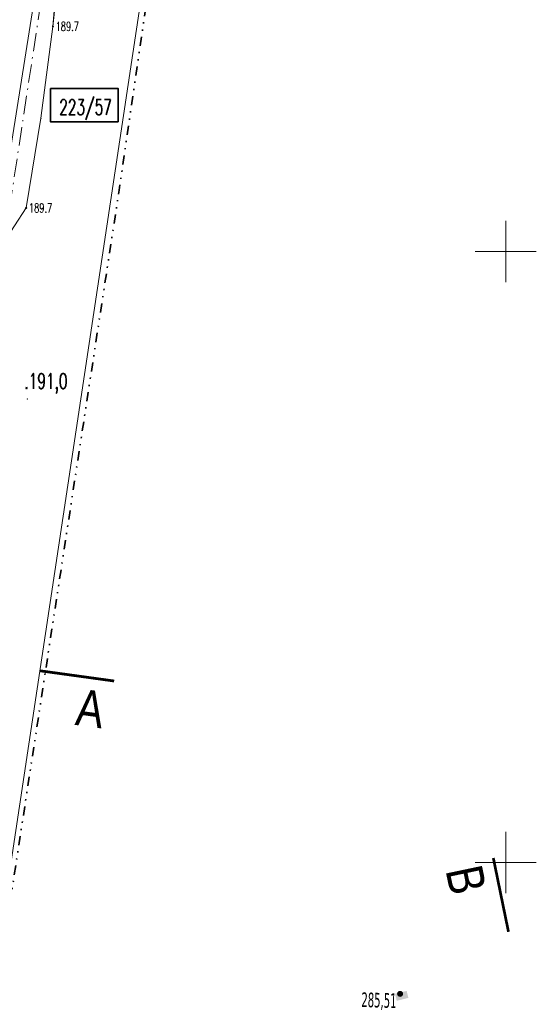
# Model space of a CAD drawing. Header units: metres. Extents: x 5509548 to 5517943, y 5680530 to 5684871.
# Tile 76 of 124: x 5516110 to 5516152, y 5683288 to 5683369. Entities that reach past the tile are written whole.
import ezdxf
from ezdxf.enums import TextEntityAlignment as Align

# ---------------------------------------------------------------- set-up
doc = ezdxf.new("R2010")
doc.units = ezdxf.units.M
for name, pattern in [('L_0_02', [0]), ('L_0_07', [2.25, 0.75, -0.5, 0, -0.5, 0, -0.5]), ('L_0_0A', [2.5, 1.5, -0.5, 0, -0.5])]:
    doc.linetypes.add(name, pattern=pattern)
doc.layers.get('0').update_dxf_attribs({"linetype": 'CONTINUOUS', "lineweight": 18})
doc.layers.get('Defpoints').update_dxf_attribs({"linetype": 'CONTINUOUS'})
for name, color, linetype, lineweight in [('!D_tyczki2', 164, 'CONTINUOUS', 30), ('D-WYMIARY', 7, 'CONTINUOUS', 15), ('EGB_DzialkaEwidencyjna', 7, 'L_0_02', 18), ('GES_Rzedna', 7, 'CONTINUOUS', 18), ('linia_zabudowy', 7, 'L_0_0A', 18), ('siatka', 7, 'CONTINUOUS', 25), ('UTWARDZENIE', 7, 'CONTINUOUS', 15)]:
    doc.layers.add(name, color=color, linetype=linetype, lineweight=lineweight)
doc.layers.add('!rzedne_projektowane_NOWE', color=202, linetype='CONTINUOUS')
for name, color, linetype, lineweight, true_color in [('GES_PrzewodElektroenergetyczny', 1, 'CONTINUOUS', 18, 0xff0000), ('pzp', 7, 'L_0_07', 35, 0xd200d2), ('wysokosci', 7, 'CONTINUOUS', 25, 0x24e924)]:
    doc.layers.add(name, color=color, linetype=linetype, lineweight=lineweight, true_color=true_color)
doc.styles.add('1_100p', font='simplex.shx', dxfattribs={"width": 0.8, "height": 0.5})
doc.styles.get("Standard").update_dxf_attribs({"font": 'simplex.shx'})
doc.styles.add('verdena2', font='verdana.ttf', dxfattribs={"width": 0.5, "height": 0.75})
doc.dimstyles.get("Standard").update_dxf_attribs({"dimtxt": 0.18, "dimasz": 0.18, "dimexe": 0.18, "dimexo": 0.0625, "dimgap": 0.09, "dimtad": 0, "dimtih": 1, "dimtoh": 1, "dimdec": 4, "dimzin": 0, "dimdsep": 46, "dimtxsty": 'Standard', "dimcen": 0.09, "dimadec": 0, "dimazin": 0, "dimtfac": 1, "dimtdec": 4, "dimtofl": 0, "dimtmove": 0, "dimatfit": 3, "dimfxl": 1, "dimtolj": 1, "dimtzin": 0, "dimarcsym": 0})

# ---------------------------------------------------------------- blocks, each defined once
blk = doc.blocks.new('SUPS01_03')
at = {"linetype": 'Continuous', "lineweight": 13}
blk.add_hatch(color=0, dxfattribs=at).paths.add_polyline_path([(0, -0.090553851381, 1), (0, 0.090553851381, 1)])
at = {"color": 0, "linetype": 'Continuous', "lineweight": 13}
blk.add_circle((0, 0), 0.090553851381, dxfattribs=at)
blk = doc.blocks.new('_ARCHTICK')
at = {"color": 0, "linetype": 'ByBlock', "lineweight": -2}
blk.add_line((0, 0), (-1, 0), dxfattribs=at)
blk.add_solid([(0.397747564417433, 0.3093592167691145), (0.3093592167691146, 0.397747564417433), (-0.3093592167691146, -0.397747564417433), (-0.397747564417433, -0.3093592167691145)], dxfattribs=at)
blk = doc.blocks.new('*D450')
at = {"layer": 'D-WYMIARY', "color": 14, "lineweight": -2}
for p, q in [((5516058.586720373, 5683318.539222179), (5516109.045570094, 5683427.392488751)), ((5516122.905073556, 5683420.527040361), (5516108.532585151, 5683427.189396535)), ((5516072.782673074, 5683312.399584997), (5516058.410184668, 5683319.061941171))]:
    blk.add_line(p, q, dxfattribs=at)
at = {"layer": 'Defpoints', "color": 0}
for p in [(5516108.877345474, 5683427.029583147), (5516123.23395676, 5683420.3745868), (5516073.111556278, 5683312.247131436)]:
    blk.add_point(p, dxfattribs=at)
at = {"layer": 'D-WYMIARY', "color": 14, "lineweight": -2, "xscale": 0.5, "yscale": 0.5, "zscale": 0.5}
for p, rotation in [((5516108.877345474, 5683427.029583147), 65.12995453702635), ((5516058.754944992, 5683318.902127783), 245.1299545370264)]:
    blk.add_blockref('_ARCHTICK', p, dxfattribs=dict(at, rotation=rotation))
at = {"layer": 'D-WYMIARY', "color": 50, "linetype": 'ByBlock', "insert": (5516083.43055803, 5683373.144594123), "char_height": 0.75, "attachment_point": 5, "rotation": 65.12995453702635}
blk.add_mtext('\\A1;119.2', dxfattribs=at)

msp = doc.modelspace()

# ---------------------------------------------------------------- hatches: boundary and pattern name
at = {"layer": '!rzedne_projektowane_NOWE'}
msp.add_hatch(color=256, dxfattribs=at).paths.add_polyline_path([(5516141.591952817, 5683289.251343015, 1.000000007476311), (5516141.100729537, 5683289.247301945, 1.000000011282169)])
at = {"layer": 'UTWARDZENIE', "ltscale": 5}
msp.add_hatch(color=1, dxfattribs=at).paths.add_polyline_path([(5516141.885271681, 5683289.491926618), (5516142.02638367, 5683288.915083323), (5516141.070038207, 5683288.6811345), (5516140.928926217, 5683289.257977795)])

# ---------------------------------------------------------------- linework, layer by layer
at = {"layer": '!D_tyczki2', "const_width": 0.225}
for points in [[(5516114.550341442, 5683315.315619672), (5516111.820308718, 5683315.692153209), (5516117.933202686, 5683314.849046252)], [(5516149.533782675, 5683297.666740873), (5516148.979388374, 5683300.366278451), (5516150.220748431, 5683294.321667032)]]:
    msp.add_lwpolyline(points, dxfattribs=at)
for p in [(5516112.91807858, 5683368.41714888), (5516111.92994342, 5683360.90819258), (5516118.339999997, 5683355.009999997), (5516110.72751759, 5683353.56229064), (5516110.832, 5683337.936)]:
    msp.add_point(p)
at = {"layer": 'EGB_DzialkaEwidencyjna', "linetype": 'CONTINUOUS', "lineweight": 18}
for p, q in [((5516125.49625841, 5683406.23575557), (5516102.139269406, 5683251.375163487)), ((5516112.48754037, 5683377.51996793), (5516108.84084026, 5683354.53967275))]:
    msp.add_line(p, q, dxfattribs=at)
at = {"layer": 'GES_PrzewodElektroenergetyczny', "color": 1, "linetype": 'Continuous', "lineweight": 18, "true_color": 0xff0000, "flags": 128}
for points in [[(5516092.94263563, 5683310.17934242), (5516091.16957936, 5683308.94456612), (5516088.18257498, 5683310.56997901), (5516087.52173233, 5683311.53239226), (5516087.92513805, 5683312.17857383), (5516091.03604557, 5683314.43046848), (5516092.16023885, 5683314.96546391), (5516092.7340549, 5683315.07937583), (5516098.09520699, 5683314.10111421), (5516099.23556367, 5683315.0284597), (5516104.14912821, 5683347.60003273), (5516104.31639044, 5683348.95457812), (5516105.19928122, 5683349.33289013), (5516107.81403562, 5683349.59521068), (5516108.82208215, 5683350.61336526), (5516110.72751759, 5683353.56229064), (5516111.92994342, 5683360.90819258), (5516112.91807858, 5683368.41714888), (5516116.35804635, 5683399.78808794)], [(5516092.94263563, 5683310.17934242), (5516091.16957936, 5683308.94456612), (5516088.18257498, 5683310.56997901), (5516087.52173233, 5683311.53239226), (5516087.92513805, 5683312.17857383), (5516091.03604557, 5683314.43046848), (5516092.16023885, 5683314.96546391), (5516092.7340549, 5683315.07937583), (5516098.09520699, 5683314.10111421), (5516099.23556367, 5683315.0284597), (5516104.14912821, 5683347.60003273), (5516104.31639044, 5683348.95457812), (5516105.19928122, 5683349.33289013), (5516107.81403562, 5683349.59521068), (5516108.82208215, 5683350.61336526), (5516110.72751759, 5683353.56229064), (5516111.92994342, 5683360.90819258), (5516112.91807858, 5683368.41714888), (5516113.71671266, 5683378.05382987)]]:
    msp.add_lwpolyline(points, dxfattribs=at)
at = {"layer": 'GES_Rzedna', "color": 1, "true_color": 0xff0000}
for p in [(5516112.91807858, 5683368.41714888), (5516110.72751759, 5683353.56229064)]:
    msp.add_point(p, dxfattribs=at)
at = {"layer": 'linia_zabudowy', "lineweight": 18, "flags": 128}
msp.add_lwpolyline([(5516053.254413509, 5683410.454573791), (5516116.363979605, 5683399.685418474), (5516096.490962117, 5683268.59902951)], dxfattribs=at)
at = {"layer": 'pzp', "lineweight": 35, "flags": 128}
msp.add_lwpolyline([(5516105.299999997, 5683269.939999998), (5516118.339999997, 5683355.009999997), (5516124.889999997, 5683399.989999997), (5516119.7, 5683406.7), (5516119.289999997, 5683407.209999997), (5516068.319999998, 5683415.869999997), (5516046.819999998, 5683419.309999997)], dxfattribs=at)
at = {"layer": 'pzp', "color": 1, "linetype": 'ByBlock'}
msp.add_lwpolyline([(5516112.718706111, 5683363.336386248), (5516118.255388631, 5683363.336386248), (5516118.255388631, 5683360.617860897), (5516112.718706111, 5683360.617860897)], close=True, dxfattribs=at)
at = {"layer": 'siatka', "color": 18, "linetype": 'Continuous', "lineweight": 13, "true_color": 0x000000, "flags": 128}
for points in [[(5516150, 5683347.5), (5516150, 5683352.5)], [(5516147.5, 5683350), (5516152.5, 5683350)], [(5516150, 5683297.5), (5516150, 5683302.5)], [(5516147.5, 5683300), (5516152.5, 5683300)]]:
    msp.add_lwpolyline(points, dxfattribs=at)

# ---------------------------------------------------------------- block references
at = {"layer": 'GES_Rzedna', "color": 1, "linetype": 'Continuous', "true_color": 0xff0000, "xscale": 0.5, "yscale": 0.5, "zscale": 0.5}
for p in [(5516112.91807858, 5683368.41714888), (5516110.72751759, 5683353.56229064)]:
    msp.add_blockref('SUPS01_03', p, dxfattribs=at)

# ---------------------------------------------------------------- texts
at = {"layer": '!D_tyczki2', "char_height": 2.999999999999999, "width": 3.968158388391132, "attachment_point": 1, "style": '1_100p'}
for s, insert, rotation in [('\\pxt0,1;{\\fArial|b0|i0|c238|p34;A}', (5516115.070966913, 5683314.23801311), 352.39934591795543), ('\\pxt0,1;{\\fArial|b0|i0|c238|p34;B}', (5516147.992833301, 5683299.987174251), 281.8574626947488)]:
    msp.add_mtext(s, dxfattribs=dict(at, insert=insert, rotation=rotation))
at = {"layer": '!rzedne_projektowane_NOWE', "insert": (5516138.196239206, 5683289.374997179), "char_height": 1.2, "width": 25.41749475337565, "attachment_point": 1, "rotation": 358.16431947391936, "style": 'verdena2'}
msp.add_mtext('285,51', dxfattribs=at)
at = {"layer": 'GES_Rzedna', "color": 1, "lineweight": 15, "true_color": 0xff0000, "width": 0.66}
for p in [(5516113.14307858, 5683368.41714888), (5516110.95251759, 5683353.56229064)]:
    msp.add_text('189.7', height=0.75, dxfattribs=at).set_placement(p, align=Align.MIDDLE_LEFT)
at = {"layer": 'pzp', "color": 1, "linetype": 'Continuous', "lineweight": 35, "width": 0.66}
msp.add_text('223/57', height=1.25, dxfattribs=at).set_placement((5516113.433633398, 5683362.43912816), align=Align.TOP_LEFT)
at = {"layer": 'wysokosci', "lineweight": 25, "width": 0.66}
msp.add_text('.191,0', height=1.25, dxfattribs=at).set_placement((5516110.579999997, 5683340.019999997), align=Align.TOP_LEFT)

# ---------------------------------------------------------------- dimensions: what is measured, and where the dimension line sits
at = {"layer": 'D-WYMIARY'}
dim = msp.add_aligned_dim(p1=(5516073.111556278, 5683312.247131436), p2=(5516123.23395676, 5683420.3745868), distance=15.824072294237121, dimstyle='Standard', override={"dimtxt": 0.75, "dimasz": 0.5, "dimexe": 0.3800000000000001, "dimexo": 0.3625, "dimgap": 0.05, "dimtad": 2, "dimtih": 0, "dimdec": 1, "dimblk": 'ARCHTICK', "dimblk1": 'ARCHTICK', "dimblk2": 'ARCHTICK', "dimdle": 0.4, "dimclrd": 14, "dimclre": 14, "dimclrt": 50, "dimtvp": 0.3}, dxfattribs=at)
dim.commit()
dim.dimension.update_dxf_attribs({"geometry": '*D450', "text_midpoint": (5516083.43055803, 5683373.144594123)})

doc.saveas('drawing.dxf')
